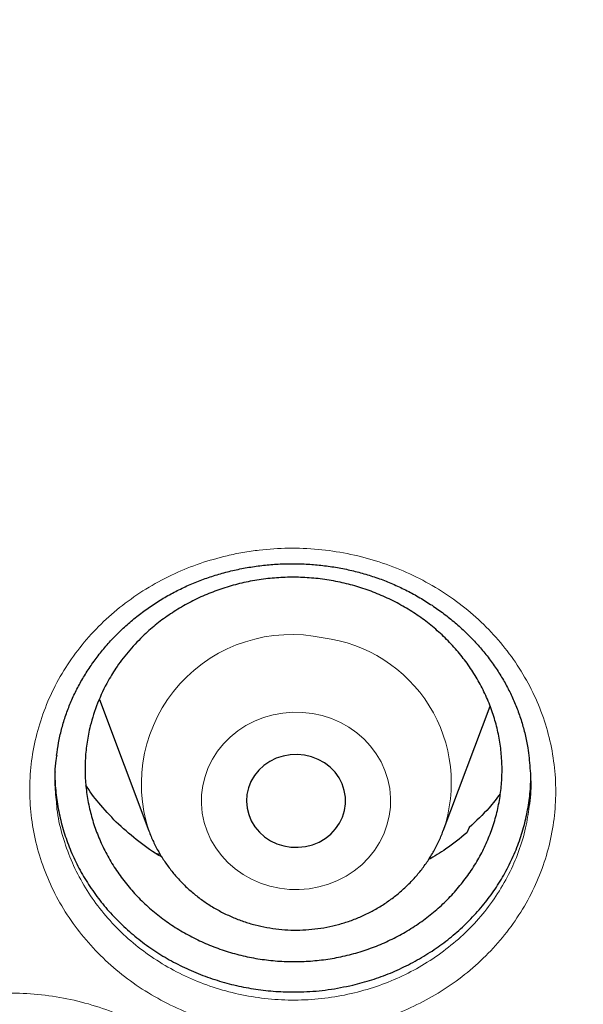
# Model space of a CAD drawing. Header units: millimetres. Extents: x 8 to 791, y 12 to 1717.
# Tile 197 of 256: x 387.36 to 391.9, y 1547.66 to 1555.61. Entities that reach past the tile are written whole.
import ezdxf

# ---------------------------------------------------------------- set-up
doc = ezdxf.new("R2010")
doc.units = ezdxf.units.MM

msp = doc.modelspace()

# ---------------------------------------------------------------- linework, layer by layer
at = {"color": 7, "linetype": 'Continuous', "lineweight": 30}
for p, q in [((387.9992, 1550.1239), (388.3982, 1549.0634)), ((390.7744, 1549.0634), (391.1529, 1550.0696)), ((390.773, 1549.0597), (390.7744, 1549.0634)), ((390.9831, 1549.09), (390.9635, 1549.0465)), ((388.4523, 1548.8832), (388.4884, 1548.8756))]:
    msp.add_line(p, q, dxfattribs=at)
at = {"color": 8, "linetype": 'Continuous', "lineweight": 0, "flags": 128}
msp.add_lwpolyline([(389.7189, 1550.0104), (389.6396, 1550.0196), (389.5596, 1550.0209), (389.48, 1550.0143), (389.4015, 1550), (389.3251, 1549.9781), (389.2515, 1549.9488), (389.1816, 1549.9124), (389.1161, 1549.8694), (389.0558, 1549.8202), (389.0013, 1549.7654), (388.9532, 1549.7055), (388.912, 1549.6412), (388.8782, 1549.5733), (388.8522, 1549.5023), (388.8342, 1549.4293), (388.8245, 1549.3548), (388.8231, 1549.2799), (388.8301, 1549.2052), (388.8453, 1549.1315), (388.8687, 1549.0598), (388.8999, 1548.9908), (388.9387, 1548.9252), (388.9845, 1548.8638), (389.037, 1548.8072), (389.0954, 1548.756), (389.1593, 1548.7109), (389.2278, 1548.6723), (389.3002, 1548.6406), (389.3758, 1548.6162), (389.4537, 1548.5993), (389.533, 1548.5902), (389.6129, 1548.5889), (389.6926, 1548.5954), (389.771, 1548.6097), (389.8475, 1548.6316), (389.921, 1548.6609), (389.991, 1548.6973), (390.0564, 1548.7403), (390.1168, 1548.7895), (390.1713, 1548.8443), (390.2194, 1548.9042), (390.2605, 1548.9685), (390.2943, 1549.0365), (390.3204, 1549.1074), (390.3383, 1549.1805), (390.3481, 1549.2549), (390.3495, 1549.3299), (390.3425, 1549.4046), (390.3273, 1549.4782), (390.3039, 1549.5499), (390.2726, 1549.6189), (390.2339, 1549.6845), (390.188, 1549.746), (390.1356, 1549.8026), (390.0772, 1549.8537), (390.0133, 1549.8988), (389.9448, 1549.9375), (389.8724, 1549.9691), (389.7968, 1549.9936), (389.7189, 1550.0104)], dxfattribs=at)
at = {"color": 7, "linetype": 'Continuous', "lineweight": 30, "flags": 128}
msp.add_lwpolyline([(389.6557, 1549.6744), (389.5977, 1549.68), (389.5393, 1549.6775), (389.482, 1549.6672), (389.4269, 1549.649), (389.3751, 1549.6236), (389.3279, 1549.5914), (389.2862, 1549.553), (389.2509, 1549.5094), (389.2227, 1549.4614), (389.2023, 1549.4101), (389.1901, 1549.3565), (389.1863, 1549.3018), (389.191, 1549.2472), (389.2042, 1549.1938), (389.2255, 1549.1428), (389.2545, 1549.0953), (389.2906, 1549.0522), (389.3329, 1549.0145), (389.3807, 1548.983), (389.4328, 1548.9583), (389.4883, 1548.941), (389.5458, 1548.9315), (389.6041, 1548.93), (389.6621, 1548.9364), (389.7185, 1548.9507), (389.7721, 1548.9725), (389.8217, 1549.0014), (389.8662, 1549.0368), (389.9049, 1549.0779), (389.9367, 1549.1239), (389.961, 1549.1737), (389.9774, 1549.2262), (389.9854, 1549.2805), (389.985, 1549.3353), (389.976, 1549.3894), (389.9587, 1549.4418), (389.9335, 1549.4912), (389.9009, 1549.5366), (389.8616, 1549.5771), (389.8164, 1549.6118), (389.7663, 1549.64), (389.7124, 1549.661), (389.6557, 1549.6744)], dxfattribs=at)
at = {"color": 8, "linetype": 'Continuous', "lineweight": 0}
for centre, radius, start, end in [((389.5479, 1549.4391), 1.2094, 77.72117, 198.17053), ((389.6595, 1549.4499), 1.18, 340.87742, 82.91292)]:
    msp.add_arc(centre, radius, start, end, dxfattribs=at)
for points, knots in [([(391.9045, 1594.1384), (391.4079, 1594.1325), (390.4148, 1594.1207), (388.9279, 1594.0251), (387.4468, 1593.8726), (385.9744, 1593.658), (384.522, 1593.3848), (383.0924, 1593.0544), (381.6879, 1592.6687), (380.3024, 1592.2266), (378.9303, 1591.7256), (377.5746, 1591.1657), (376.2385, 1590.5467), (374.9327, 1589.8732), (373.6598, 1589.1465), (372.4295, 1588.3727), (371.2435, 1587.5542), (370.1031, 1586.6936), (369.0035, 1585.7876), (367.9401, 1584.8322), (366.916, 1583.8281), (365.9341, 1582.7766), (365.0025, 1581.6855), (364.1228, 1580.5571), (363.3018, 1579.4004), (362.54, 1578.2184), (361.8375, 1577.0139), (361.191, 1575.7821), (360.5983, 1574.5176), (360.0617, 1573.2223), (359.5835, 1571.8983), (359.1678, 1570.5558), (358.8154, 1569.1975), (358.5287, 1567.8341), (358.3069, 1566.4685), (358.1492, 1565.1035), (358.0544, 1563.7333), (358.0226, 1562.3523), (358.0552, 1560.9629), (358.1534, 1559.568), (358.317, 1558.1784), (358.5454, 1556.797), (358.8367, 1555.4344), (359.1888, 1554.0932), (359.5999, 1552.7754), (360.0712, 1551.4755), (360.6051, 1550.1882), (361.2019, 1548.9163), (361.8617, 1547.6628), (362.5795, 1546.4377), (363.3541, 1545.2435), (364.179, 1544.0892), (365.0514, 1542.9765), (365.9686, 1541.9066), (366.9343, 1540.8749), (367.9527, 1539.8773), (369.0228, 1538.9165), (370.1437, 1537.9953), (371.3066, 1537.1212), (372.5093, 1536.2959), (373.7422, 1535.5256), (375.0021, 1534.8108), (376.2859, 1534.1517), (377.5989, 1533.5453), (378.9467, 1532.9892), (380.3273, 1532.4858), (381.7385, 1532.0371), (383.1694, 1531.6471), (384.6173, 1531.3164), (386.0705, 1531.0475), (387.526, 1530.8394), (388.981, 1530.6914), (390.4414, 1530.6025), (391.9134, 1530.5727), (393.3942, 1530.6033), (394.8811, 1530.6954), (396.3622, 1530.8488), (397.8346, 1531.0632), (399.2869, 1531.3364), (400.7165, 1531.6668), (402.1211, 1532.0525), (403.5066, 1532.4947), (404.8787, 1532.9956), (406.2344, 1533.5555), (407.5705, 1534.1745), (408.8762, 1534.848), (410.1492, 1535.5747), (411.3795, 1536.3486), (412.5655, 1537.1671), (413.7058, 1538.0276), (414.8055, 1538.9336), (415.8688, 1539.889), (416.8929, 1540.8931), (417.8748, 1541.9446), (418.8065, 1543.0357), (419.6861, 1544.1641), (420.5071, 1545.3208), (421.269, 1546.5028), (421.9715, 1547.7073), (422.6179, 1548.9391), (423.2106, 1550.2036), (423.7472, 1551.4989), (424.2255, 1552.8229), (424.6412, 1554.1654), (424.9936, 1555.5237), (425.2803, 1556.8871), (425.5021, 1558.2527), (425.6598, 1559.6178), (425.7545, 1560.9879), (425.7863, 1562.3689), (425.7538, 1563.7583), (425.6555, 1565.1532), (425.492, 1566.5428), (425.2635, 1567.9243), (424.9723, 1569.2868), (424.6202, 1570.6281), (424.2091, 1571.9458), (423.7378, 1573.2457), (423.2038, 1574.533), (422.6071, 1575.8049), (421.9473, 1577.0584), (421.2294, 1578.2835), (420.4549, 1579.4778), (419.63, 1580.632), (418.7576, 1581.7447), (417.8403, 1582.8146), (416.8747, 1583.8463), (415.8563, 1584.8439), (414.7861, 1585.8047), (413.6653, 1586.726), (412.5024, 1587.6), (411.2997, 1588.4253), (410.0668, 1589.1956), (408.8069, 1589.9104), (407.5231, 1590.5695), (406.2101, 1591.1759), (404.8623, 1591.732), (403.4817, 1592.2354), (402.0705, 1592.6841), (400.6395, 1593.0741), (399.1917, 1593.4048), (397.7385, 1593.6737), (396.283, 1593.882), (394.828, 1594.0291), (393.3676, 1594.1213), (392.3922, 1594.1327), (391.9045, 1594.1384)], [0, 0, 0, 0, 0.007, 0.014, 0.021, 0.028, 0.035, 0.041875, 0.04875, 0.055625, 0.0625, 0.0695, 0.0765, 0.0835, 0.0905, 0.0975, 0.104375, 0.11125, 0.118125, 0.125, 0.132, 0.139, 0.146, 0.153, 0.16, 0.166875, 0.17375, 0.180625, 0.1875, 0.1945, 0.2015, 0.2085, 0.2155, 0.2225, 0.229375, 0.23625, 0.243125, 0.25, 0.257, 0.264, 0.271, 0.278, 0.285, 0.291875, 0.29875, 0.305625, 0.3125, 0.3195, 0.3265, 0.3335, 0.3405, 0.3475, 0.354375, 0.36125, 0.368125, 0.375, 0.382, 0.389, 0.396, 0.403, 0.41, 0.416875, 0.42375, 0.430625, 0.4375, 0.4445, 0.4515, 0.4585, 0.4655, 0.4725, 0.479375, 0.48625, 0.493125, 0.5, 0.507, 0.514, 0.521, 0.528, 0.535, 0.541875, 0.54875, 0.555625, 0.5625, 0.5695, 0.5765, 0.5835, 0.5905, 0.5975, 0.604375, 0.61125, 0.618125, 0.625, 0.632, 0.639, 0.646, 0.653, 0.66, 0.666875, 0.67375, 0.680625, 0.6875, 0.6945, 0.7015, 0.7085, 0.7155, 0.7225, 0.729375, 0.73625, 0.743125, 0.75, 0.757, 0.764, 0.771, 0.778, 0.785, 0.791875, 0.79875, 0.805625, 0.8125, 0.8195, 0.8265, 0.8335, 0.8405, 0.8475, 0.854375, 0.86125, 0.868125, 0.875, 0.882, 0.889, 0.896, 0.903, 0.91, 0.916875, 0.92375, 0.930625, 0.9375, 0.9445, 0.9515, 0.9585, 0.9655, 0.9725, 0.979375, 0.98625, 0.993125, 1, 1, 1, 1]), ([(389.0298, 1551.2848), (389.0725, 1551.294), (389.158, 1551.3126), (389.3232, 1551.3361), (389.5258, 1551.349), (389.7642, 1551.3395), (390.0001, 1551.3057), (390.2304, 1551.247), (390.4523, 1551.1655), (390.6634, 1551.0616), (390.8603, 1550.9359), (391.0411, 1550.7909), (391.2033, 1550.6283), (391.3442, 1550.4497), (391.4628, 1550.258), (391.5576, 1550.0553), (391.6266, 1549.844), (391.6699, 1549.627), (391.6867, 1549.4071), (391.676, 1549.1868), (391.639, 1548.9692), (391.576, 1548.7566), (391.4869, 1548.5521), (391.3735, 1548.3579), (391.2375, 1548.1769), (391.08, 1548.0116), (390.9039, 1547.8634), (390.7142, 1547.7367), (390.5142, 1547.6323), (390.3036, 1547.5476), (390.0797, 1547.4839), (389.8454, 1547.4428), (389.6076, 1547.4259), (389.3691, 1547.4343), (389.1331, 1547.4669), (388.9022, 1547.5235), (388.6798, 1547.6041), (388.4682, 1547.707), (388.2702, 1547.8309), (388.0889, 1547.9749), (387.926, 1548.1364), (387.7833, 1548.3136), (387.6635, 1548.5047), (387.5674, 1548.7069), (387.4962, 1548.9176), (387.4518, 1549.1343), (387.4336, 1549.354), (387.4418, 1549.5745), (387.4775, 1549.7928), (387.5396, 1550.0061), (387.6269, 1550.2117), (387.739, 1550.4065), (387.874, 1550.5883), (388.0299, 1550.755), (388.2055, 1550.9039), (388.3978, 1551.0339), (388.6013, 1551.1412), (388.8123, 1551.227), (388.9573, 1551.2655), (389.0298, 1551.2848)], [0, 0, 0, 0, 0.009879, 0.019759, 0.037602, 0.055501, 0.073343, 0.091191, 0.109094, 0.12694, 0.144835, 0.162787, 0.180682, 0.198558, 0.216491, 0.234366, 0.252248, 0.270186, 0.288068, 0.305947, 0.323884, 0.341763, 0.359668, 0.37763, 0.395535, 0.413394, 0.431308, 0.449164, 0.46608, 0.482995, 0.50084, 0.518742, 0.536587, 0.554426, 0.572321, 0.59016, 0.608021, 0.62594, 0.643802, 0.661663, 0.679582, 0.697443, 0.715329, 0.733272, 0.751158, 0.769026, 0.786951, 0.804819, 0.822753, 0.840745, 0.858681, 0.876576, 0.894528, 0.912424, 0.930278, 0.94819, 0.966045, 0.983023, 1, 1, 1, 1]), ([(387.6541, 1549.2762), (387.6551, 1549.2632), (387.6609, 1549.1841), (387.6949, 1549.0411), (387.7577, 1548.8506), (387.8451, 1548.6679), (387.9534, 1548.4952), (388.0826, 1548.3351), (388.2301, 1548.1891), (388.3942, 1548.059), (388.5734, 1547.947), (388.7648, 1547.854), (388.9662, 1547.781), (389.1751, 1547.7299), (389.3888, 1547.7003), (389.6046, 1547.6927), (389.8199, 1547.7079), (390.0319, 1547.7449), (390.2346, 1547.8025), (390.4253, 1547.8789), (390.6064, 1547.9732), (390.7781, 1548.0877), (390.9374, 1548.2215), (391.08, 1548.3709), (391.203, 1548.5344), (391.3057, 1548.7097), (391.3859, 1548.8945), (391.4423, 1549.0783), (391.4602, 1549.2014), (391.4686, 1549.259)], [0, 0, 0, 0, 0.00761, 0.046098, 0.084613, 0.12325, 0.161765, 0.200232, 0.238821, 0.277288, 0.315751, 0.354337, 0.392799, 0.431213, 0.469748, 0.508161, 0.546584, 0.585129, 0.62355, 0.660002, 0.696454, 0.734906, 0.773483, 0.811941, 0.850493, 0.88917, 0.927723, 0.966229, 1, 1, 1, 1]), ([(385.476, 1546.8158), (385.5208, 1546.8792), (385.6086, 1547.0036), (385.7682, 1547.1698), (385.943, 1547.3177), (386.1353, 1547.4465), (386.3426, 1547.5541), (386.5616, 1547.6401), (386.79, 1547.7032), (387.0252, 1547.7417), (387.2639, 1547.756), (387.5029, 1547.7459), (387.739, 1547.7107), (387.9694, 1547.6518), (388.1915, 1547.5698), (388.4019, 1547.4651), (388.5985, 1547.3397), (388.7789, 1547.1952), (388.94, 1547.0327), (389.0808, 1546.8551), (389.1993, 1546.6643), (389.2933, 1546.4623), (389.3624, 1546.252), (389.4055, 1546.0362), (389.4215, 1545.8176), (389.4113, 1545.5991), (389.3751, 1545.3868), (389.3145, 1545.1837), (389.2312, 1544.9875), (389.1226, 1544.7975), (388.9892, 1544.6166), (388.8346, 1544.4506), (388.6602, 1544.3021), (388.4688, 1544.1723), (388.2627, 1544.0629), (388.044, 1543.9759), (387.816, 1543.9118), (387.5814, 1543.8713), (387.3433, 1543.8558), (387.1046, 1543.8647), (386.8683, 1543.8978), (386.6374, 1543.9555), (386.4148, 1544.0364), (386.2033, 1544.1393), (386.006, 1544.2637), (385.8249, 1544.4072), (385.6618, 1544.5682), (385.5197, 1544.7454), (385.4, 1544.9362), (385.3038, 1545.1377), (385.2334, 1545.3477), (385.189, 1545.5633), (385.1708, 1545.7819), (385.1801, 1546.0006), (385.2156, 1546.2169), (385.2772, 1546.4267), (385.3622, 1546.6284), (385.4381, 1546.7533), (385.476, 1546.8158)], [0, 0, 0, 0, 0.018584, 0.03645, 0.054372, 0.072237, 0.090107, 0.108032, 0.125901, 0.143805, 0.161767, 0.179672, 0.197537, 0.215459, 0.233324, 0.251186, 0.269103, 0.286964, 0.304819, 0.32273, 0.340584, 0.358471, 0.376416, 0.394303, 0.412159, 0.430071, 0.447924, 0.464844, 0.481765, 0.499635, 0.517562, 0.535433, 0.553297, 0.571218, 0.589082, 0.606962, 0.624899, 0.642779, 0.660644, 0.678566, 0.69643, 0.714303, 0.732233, 0.750105, 0.767952, 0.785857, 0.803705, 0.821613, 0.839581, 0.857492, 0.875372, 0.893309, 0.911189, 0.929048, 0.946963, 0.964822, 0.982411, 1, 1, 1, 1])]:
    msp.add_open_spline(points, degree=3, knots=knots, dxfattribs=at)
at = {"color": 7, "linetype": 'Continuous', "lineweight": 30}
for points, knots in [([(357.0532, 1565.0448), (357.0508, 1565.0099), (357.0461, 1564.9393), (357.0399, 1564.8224), (357.0331, 1564.6975), (357.0252, 1564.566), (357.017, 1564.4251), (357.0091, 1564.274), (357.0006, 1564.0953), (356.992, 1563.8866), (356.9839, 1563.6459), (356.9766, 1563.3568), (356.9714, 1563.015), (356.9704, 1562.6164), (356.975, 1562.1887), (356.9867, 1561.7289), (357.0066, 1561.2429), (357.0353, 1560.7411), (357.0725, 1560.2367), (357.1178, 1559.734), (357.1713, 1559.2329), (357.2327, 1558.7336), (357.3199, 1558.1085), (357.4415, 1557.3594), (357.6082, 1556.4891), (357.7605, 1555.8002), (357.8839, 1555.2895), (357.9689, 1554.9541), (358.0562, 1554.6248), (358.1433, 1554.3102), (358.2272, 1554.0185), (358.3061, 1553.7533), (358.3793, 1553.5145), (358.4462, 1553.3019), (358.5064, 1553.1154), (358.5591, 1552.9548), (358.6042, 1552.82), (358.6393, 1552.7162), (358.6666, 1552.6365), (358.6902, 1552.5679), (358.7165, 1552.4923), (358.7477, 1552.403), (358.7845, 1552.2992), (358.8307, 1552.17), (358.8878, 1552.0129), (358.9571, 1551.8258), (359.0362, 1551.6165), (359.1255, 1551.3853), (359.2256, 1551.1325), (359.335, 1550.8633), (359.4508, 1550.586), (359.6126, 1550.2089), (359.8226, 1549.7387), (360.0854, 1549.1801), (360.3848, 1548.5743), (360.7235, 1547.9255), (361.1044, 1547.2377), (361.4961, 1546.5691), (361.9371, 1545.8554), (362.4355, 1545.0952), (362.9974, 1544.2914), (363.5841, 1543.503), (364.1207, 1542.825), (364.6016, 1542.2466), (365.0237, 1541.7582), (365.4687, 1541.2632), (365.9374, 1540.7626), (366.3963, 1540.2924), (366.8416, 1539.8533), (367.27, 1539.4454), (367.7152, 1539.0363), (368.1767, 1538.6274), (368.5913, 1538.2734), (368.9458, 1537.9797), (369.2283, 1537.7509), (369.4925, 1537.5412), (369.738, 1537.3502), (369.9643, 1537.1772), (370.1614, 1537.0289), (370.3309, 1536.9032), (370.4745, 1536.7978), (370.6036, 1536.7041), (370.7099, 1536.6275), (370.7926, 1536.5685), (370.8521, 1536.5261), (370.9062, 1536.4878), (370.9723, 1536.4412), (371.0611, 1536.3789), (371.1716, 1536.302), (371.2957, 1536.2163), (371.4305, 1536.1242), (371.576, 1536.0257), (371.7632, 1535.9005), (371.9973, 1535.7463), (372.2837, 1535.5614), (372.5967, 1535.3637), (372.9369, 1535.1541), (373.302, 1534.9349), (373.6861, 1534.7107), (374.0797, 1534.4876), (374.476, 1534.2696), (374.9737, 1534.004), (375.5734, 1533.6972), (376.2758, 1533.3571), (376.9747, 1533.0372), (377.7049, 1532.7215), (378.4656, 1532.4129), (379.2559, 1532.114), (380.04, 1531.8382), (380.8213, 1531.5831), (381.599, 1531.3484), (382.3747, 1531.1329), (383.1479, 1530.9361), (383.9229, 1530.7565), (384.776, 1530.578), (385.7075, 1530.4068), (386.718, 1530.2497), (387.7304, 1530.1207), (388.7455, 1530.0195), (389.7632, 1529.9462), (390.7827, 1529.901), (391.8033, 1529.884), (392.8239, 1529.8953), (393.8437, 1529.935), (394.8619, 1530.0027), (395.8775, 1530.0984), (396.8898, 1530.2218), (397.8978, 1530.3729), (398.8286, 1530.5385), (399.6827, 1530.7122), (400.4634, 1530.8886), (401.2464, 1531.0833), (402.0351, 1531.2981), (402.8256, 1531.5326), (403.6172, 1531.787), (404.4091, 1532.0618), (405.2052, 1532.3591), (405.9911, 1532.6741), (406.7655, 1533.0061), (407.5216, 1533.3512), (408.2642, 1533.7112), (408.9861, 1534.0818), (409.686, 1534.4613), (410.2891, 1534.8057), (410.8011, 1535.1105), (411.2273, 1535.3725), (411.644, 1535.6368), (411.9824, 1535.8582), (412.2385, 1536.0293), (412.4076, 1536.144), (412.5522, 1536.2431), (412.6725, 1536.3263), (412.7687, 1536.3935), (412.8371, 1536.4415), (412.8836, 1536.4743), (412.9221, 1536.5015), (412.9685, 1536.5344), (413.0278, 1536.5766), (413.0971, 1536.6262), (413.1924, 1536.6947), (413.3176, 1536.7855), (413.4765, 1536.9019), (413.6774, 1537.0511), (413.9174, 1537.2323), (414.1928, 1537.4443), (414.4782, 1537.6689), (414.7929, 1537.9221), (415.1375, 1538.2063), (415.5121, 1538.5243), (415.898, 1538.8617), (416.2945, 1539.2193), (416.7005, 1539.5977), (417.0877, 1539.9709), (417.4545, 1540.3357), (417.7942, 1540.6837), (418.125, 1541.0325), (418.44, 1541.3742), (418.7381, 1541.7066), (419.0356, 1542.0471), (419.3305, 1542.3942), (419.6212, 1542.7461), (419.8914, 1543.0823), (420.1435, 1543.4042), (420.3779, 1543.7109), (420.595, 1544.0018), (420.7938, 1544.2741), (420.9809, 1544.5358), (421.1669, 1544.8013), (421.362, 1545.0858), (421.5697, 1545.3957), (421.789, 1545.7316), (422.019, 1546.0939), (422.2588, 1546.4832), (422.5074, 1546.9001), (422.7438, 1547.3108), (422.967, 1547.7119), (423.1759, 1548.0995), (423.3851, 1548.5009), (423.5884, 1548.9051), (423.7872, 1549.3148), (423.9773, 1549.7213), (424.1582, 1550.1229), (424.3234, 1550.5033), (424.4737, 1550.8621), (424.6101, 1551.1988), (424.7334, 1551.5133), (424.8444, 1551.8051), (424.9275, 1552.0301), (424.986, 1552.1915), (425.022, 1552.2923), (425.0531, 1552.3798), (425.079, 1552.4537), (425.1, 1552.514), (425.1173, 1552.5637), (425.1365, 1552.6193), (425.1618, 1552.6931), (425.1962, 1552.7944), (425.238, 1552.9192), (425.2904, 1553.078), (425.3517, 1553.2674), (425.4199, 1553.4832), (425.49, 1553.7109), (425.5615, 1553.9498), (425.6342, 1554.1999), (425.7209, 1554.5079), (425.8209, 1554.879), (425.9326, 1555.318), (426.0436, 1555.783), (426.1444, 1556.2364), (426.2352, 1556.6749), (426.3163, 1557.095), (426.394, 1557.5297), (426.4818, 1558.0655), (426.572, 1558.6902), (426.6569, 1559.3929), (426.7237, 1560.0732), (426.7738, 1560.7306), (426.8089, 1561.3647), (426.8302, 1561.9754), (426.8378, 1562.4719), (426.8382, 1562.86), (426.8358, 1563.1455), (426.8308, 1563.4241), (426.8237, 1563.6914), (426.815, 1563.9447), (426.8049, 1564.1919), (426.7936, 1564.4303), (426.7812, 1564.6577), (426.769, 1564.8593), (426.76, 1564.986), (426.7558, 1565.0448)], [0, 0, 0, 0, 0.000951, 0.00193, 0.003036, 0.004253, 0.00557, 0.006974, 0.008466, 0.010552, 0.012788, 0.015174, 0.018604, 0.022304, 0.026272, 0.03051, 0.035109, 0.039809, 0.0445, 0.049182, 0.053854, 0.058517, 0.063171, 0.071403, 0.079606, 0.08778, 0.090983, 0.094182, 0.097376, 0.100428, 0.103231, 0.105785, 0.10809, 0.110147, 0.111955, 0.113514, 0.114824, 0.115886, 0.116546, 0.117156, 0.117891, 0.118757, 0.119771, 0.120935, 0.122551, 0.124388, 0.126447, 0.128728, 0.13123, 0.133951, 0.136743, 0.139515, 0.145262, 0.150923, 0.1565, 0.163835, 0.171017, 0.178053, 0.185051, 0.193961, 0.202877, 0.211797, 0.220722, 0.226386, 0.232222, 0.238233, 0.244421, 0.250785, 0.255992, 0.261311, 0.266742, 0.272285, 0.27791, 0.2814, 0.284654, 0.287671, 0.290452, 0.292997, 0.295305, 0.297061, 0.298651, 0.300074, 0.30133, 0.302159, 0.302792, 0.303286, 0.303933, 0.304956, 0.306188, 0.307532, 0.308987, 0.310553, 0.31223, 0.315004, 0.318038, 0.32133, 0.324881, 0.328691, 0.332679, 0.336722, 0.340731, 0.344704, 0.351714, 0.358613, 0.3654, 0.372077, 0.379665, 0.387104, 0.394395, 0.401597, 0.408772, 0.415794, 0.42279, 0.429761, 0.436706, 0.445688, 0.454627, 0.463542, 0.472457, 0.481371, 0.490286, 0.4992, 0.508115, 0.517029, 0.525944, 0.534858, 0.543773, 0.552688, 0.561603, 0.568593, 0.575583, 0.582642, 0.589812, 0.597096, 0.604359, 0.61173, 0.61921, 0.626799, 0.634111, 0.641505, 0.648815, 0.655997, 0.663051, 0.669978, 0.674479, 0.678925, 0.683315, 0.687644, 0.689723, 0.691543, 0.693106, 0.69441, 0.695455, 0.696243, 0.696646, 0.696978, 0.697502, 0.698168, 0.698928, 0.699781, 0.70131, 0.703068, 0.705055, 0.708015, 0.711125, 0.714373, 0.717759, 0.721968, 0.726371, 0.73097, 0.735762, 0.74075, 0.745932, 0.750272, 0.754723, 0.75908, 0.763275, 0.767308, 0.771181, 0.775537, 0.77967, 0.783578, 0.787262, 0.79079, 0.794084, 0.797145, 0.799974, 0.80285, 0.805987, 0.809385, 0.813035, 0.816945, 0.821115, 0.825545, 0.830235, 0.834102, 0.838129, 0.842317, 0.846532, 0.850562, 0.854837, 0.85888, 0.862688, 0.866263, 0.869604, 0.872711, 0.875584, 0.878223, 0.879337, 0.880326, 0.881181, 0.881903, 0.882491, 0.882945, 0.883358, 0.884118, 0.885104, 0.886317, 0.887757, 0.88973, 0.891826, 0.894024, 0.896326, 0.898731, 0.901239, 0.905195, 0.909383, 0.913804, 0.918457, 0.922275, 0.926238, 0.930343, 0.934543, 0.941328, 0.94789, 0.954228, 0.960343, 0.966236, 0.971905, 0.977351, 0.980059, 0.98271, 0.985301, 0.987816, 0.990158, 0.992312, 0.994612, 0.996657, 0.99845, 1, 1, 1, 1]), ([(359.582, 1559.2529), (359.5907, 1559.1731), (359.6162, 1558.9407), (359.6664, 1558.5564), (359.732, 1558.1001), (359.8054, 1557.6448), (359.8859, 1557.1905), (359.9738, 1556.7375), (360.069, 1556.2858), (360.1714, 1555.8354), (360.2811, 1555.3866), (360.3979, 1554.9393), (360.522, 1554.4938), (360.6531, 1554.0501), (360.7914, 1553.6083), (360.9368, 1553.1685), (361.0893, 1552.7308), (361.2488, 1552.2953), (361.4152, 1551.8621), (361.5886, 1551.4313), (361.769, 1551.0031), (361.9561, 1550.5774), (362.1502, 1550.1544), (362.3509, 1549.7343), (362.5585, 1549.317), (362.7727, 1548.9027), (362.9935, 1548.4915), (363.221, 1548.0835), (363.455, 1547.6787), (363.6954, 1547.2773), (363.9423, 1546.8794), (364.1956, 1546.4849), (364.4552, 1546.0942), (364.721, 1545.7071), (364.9931, 1545.3239), (365.2712, 1544.9445), (365.5555, 1544.5692), (365.8457, 1544.1979), (366.1419, 1543.8307), (366.4439, 1543.4678), (366.7518, 1543.1092), (367.0654, 1542.755), (367.3847, 1542.4054), (367.7095, 1542.0602), (368.0399, 1541.7197), (368.3757, 1541.3839), (368.7168, 1541.053), (369.0633, 1540.7269), (369.4149, 1540.4057), (369.7717, 1540.0895), (370.1335, 1539.7785), (370.5003, 1539.4726), (370.872, 1539.1719), (371.2484, 1538.8766), (371.6296, 1538.5866), (372.0154, 1538.302), (372.4057, 1538.023), (372.8005, 1537.7495), (373.1996, 1537.4816), (373.603, 1537.2194), (374.0106, 1536.963), (374.4222, 1536.7123), (374.8378, 1536.4675), (375.2574, 1536.2287), (375.6807, 1535.9958), (376.1077, 1535.7689), (376.5383, 1535.5481), (376.9724, 1535.3335), (377.4099, 1535.125), (377.8507, 1534.9227), (378.2948, 1534.7267), (378.7419, 1534.537), (379.192, 1534.3537), (379.645, 1534.1768), (380.1009, 1534.0063), (380.5594, 1533.8423), (381.0205, 1533.6848), (381.484, 1533.5338), (381.95, 1533.3895), (382.4182, 1533.2517), (382.8886, 1533.1206), (383.3611, 1532.9962), (383.8354, 1532.8785), (384.3117, 1532.7676), (384.7896, 1532.6634), (385.2692, 1532.5659), (385.7503, 1532.4753), (386.2328, 1532.3915), (386.7166, 1532.3146), (387.2016, 1532.2445), (387.6876, 1532.1813), (388.1746, 1532.125), (388.6625, 1532.0756), (389.1511, 1532.0331), (389.6403, 1531.9976), (390.13, 1531.969), (390.6202, 1531.9473), (391.1106, 1531.9326), (391.6012, 1531.9248), (392.0919, 1531.924), (392.5826, 1531.9301), (393.073, 1531.9432), (393.5633, 1531.9632), (394.0531, 1531.9902), (394.5425, 1532.0241), (395.0312, 1532.065), (395.5193, 1532.1127), (396.0065, 1532.1674), (396.4928, 1532.229), (396.978, 1532.2974), (397.4621, 1532.3727), (397.9449, 1532.4549), (398.4264, 1532.5439), (398.9063, 1532.6397), (399.3847, 1532.7424), (399.8613, 1532.8517), (400.3362, 1532.9678), (400.8091, 1533.0907), (401.28, 1533.2202), (401.7487, 1533.3564), (402.2152, 1533.4992), (402.6794, 1533.6486), (403.1411, 1533.8045), (403.6002, 1533.967), (404.0567, 1534.136), (404.5104, 1534.3114), (404.9612, 1534.4932), (405.409, 1534.6814), (405.8538, 1534.8759), (406.2954, 1535.0767), (406.7337, 1535.2837), (407.1687, 1535.497), (407.6001, 1535.7163), (408.028, 1535.9418), (408.4522, 1536.1732), (408.8726, 1536.4107), (409.2892, 1536.6541), (409.7018, 1536.9034), (410.1103, 1537.1585), (410.5147, 1537.4193), (410.9149, 1537.6858), (411.3107, 1537.958), (411.7021, 1538.2358), (412.0889, 1538.5191), (412.4712, 1538.8078), (412.8488, 1539.1019), (413.2216, 1539.4013), (413.5896, 1539.706), (413.9526, 1540.0159), (414.3106, 1540.3308), (414.6634, 1540.6508), (415.0111, 1540.9758), (415.3536, 1541.3056), (415.6906, 1541.6403), (416.0223, 1541.9797), (416.3484, 1542.3238), (416.669, 1542.6724), (416.984, 1543.0256), (417.2932, 1543.3831), (417.5966, 1543.745), (417.8942, 1544.1112), (418.1859, 1544.4815), (418.4715, 1544.856), (418.7511, 1545.2344), (419.0246, 1545.6167), (419.2919, 1546.0029), (419.553, 1546.3929), (419.8078, 1546.7864), (420.0562, 1547.1836), (420.2981, 1547.5842), (420.5337, 1547.9882), (420.7626, 1548.3955), (420.9851, 1548.8059), (421.2008, 1549.2195), (421.41, 1549.6361), (421.6123, 1550.0556), (421.8079, 1550.478), (421.9967, 1550.903), (422.1787, 1551.3307), (422.3537, 1551.7609), (422.5218, 1552.1935), (422.6829, 1552.6285), (422.837, 1553.0657), (422.9841, 1553.505), (423.1241, 1553.9464), (423.2569, 1554.3897), (423.3826, 1554.8348), (423.5012, 1555.2816), (423.6125, 1555.7301), (423.7166, 1556.1801), (423.8135, 1556.6315), (423.9031, 1557.0843), (423.9854, 1557.5383), (424.0604, 1557.9933), (424.1281, 1558.4494), (424.1884, 1558.9064), (424.2413, 1559.3642), (424.2869, 1559.8227), (424.3252, 1560.2818), (424.356, 1560.7414), (424.3794, 1561.2013), (424.3954, 1561.6616), (424.4034, 1562.0707), (424.4042, 1562.3263), (424.4045, 1562.4284)], [0, 0, 0, 0, 0.002595, 0.007564, 0.012533, 0.017502, 0.02247, 0.027439, 0.032408, 0.037377, 0.042346, 0.047315, 0.052284, 0.057254, 0.062223, 0.067192, 0.072161, 0.07713, 0.0821, 0.087069, 0.092038, 0.097008, 0.101977, 0.106946, 0.111916, 0.116885, 0.121855, 0.126825, 0.131794, 0.136764, 0.141734, 0.146704, 0.151673, 0.156643, 0.161613, 0.166583, 0.171553, 0.176523, 0.181493, 0.186464, 0.191434, 0.196404, 0.201374, 0.206345, 0.211315, 0.216286, 0.221256, 0.226227, 0.231197, 0.236168, 0.241138, 0.246109, 0.25108, 0.25605, 0.261021, 0.265992, 0.270963, 0.275934, 0.280905, 0.285876, 0.290847, 0.295818, 0.300789, 0.30576, 0.310731, 0.315702, 0.320674, 0.325645, 0.330616, 0.335587, 0.340559, 0.34553, 0.350501, 0.355473, 0.360444, 0.365416, 0.370387, 0.375358, 0.38033, 0.385301, 0.390273, 0.395244, 0.400216, 0.405188, 0.410159, 0.415131, 0.420102, 0.425074, 0.430046, 0.435017, 0.439989, 0.44496, 0.449932, 0.454904, 0.459875, 0.464847, 0.469819, 0.47479, 0.479762, 0.484734, 0.489705, 0.494677, 0.499649, 0.504621, 0.509592, 0.514564, 0.519536, 0.524507, 0.529479, 0.534451, 0.539422, 0.544394, 0.549366, 0.554337, 0.559309, 0.56428, 0.569252, 0.574224, 0.579195, 0.584167, 0.589138, 0.59411, 0.599081, 0.604053, 0.609024, 0.613996, 0.618967, 0.623939, 0.62891, 0.633881, 0.638853, 0.643824, 0.648795, 0.653767, 0.658738, 0.663709, 0.66868, 0.673651, 0.678623, 0.683594, 0.688565, 0.693536, 0.698507, 0.703478, 0.708449, 0.71342, 0.71839, 0.723361, 0.728332, 0.733303, 0.738274, 0.743244, 0.748215, 0.753185, 0.758156, 0.763126, 0.768097, 0.773067, 0.778038, 0.783008, 0.787978, 0.792949, 0.797919, 0.802889, 0.807859, 0.812829, 0.817799, 0.822769, 0.827739, 0.832709, 0.837679, 0.842648, 0.847618, 0.852588, 0.857557, 0.862527, 0.867497, 0.872466, 0.877436, 0.882405, 0.887374, 0.892344, 0.897313, 0.902282, 0.907251, 0.912221, 0.91719, 0.922159, 0.927128, 0.932097, 0.937066, 0.942035, 0.947004, 0.951973, 0.956942, 0.961911, 0.96688, 0.971849, 0.976818, 0.981787, 0.986756, 0.991724, 0.996693, 1, 1, 1, 1]), ([(388.6926, 1551.0342), (388.7101, 1551.0421), (388.7624, 1551.0656), (388.8521, 1551.1004), (388.9624, 1551.1363), (389.0757, 1551.1661), (389.1915, 1551.1896), (389.3093, 1551.2067), (389.4285, 1551.2172), (389.5483, 1551.2211), (389.6683, 1551.2182), (389.7876, 1551.2086), (389.9055, 1551.1924), (390.0215, 1551.1696), (390.135, 1551.1404), (390.2455, 1551.105), (390.3531, 1551.0632), (390.4581, 1551.0153), (390.5607, 1550.9611), (390.6604, 1550.9007), (390.7566, 1550.8345), (390.8485, 1550.7629), (390.9356, 1550.6862), (391.0173, 1550.6051), (391.0931, 1550.5199), (391.1624, 1550.4313), (391.2249, 1550.3398), (391.2805, 1550.2459), (391.3293, 1550.149), (391.3716, 1550.0492), (391.4075, 1549.9461), (391.4364, 1549.8406), (391.4573, 1549.7418), (391.4653, 1549.678), (391.4687, 1549.6505)], [0, 0, 0, 0, 0.015818, 0.047188, 0.078707, 0.110441, 0.142369, 0.174457, 0.206658, 0.238923, 0.271184, 0.303373, 0.335434, 0.367322, 0.398997, 0.430419, 0.461673, 0.493193, 0.525065, 0.557231, 0.58962, 0.622152, 0.65474, 0.687274, 0.719663, 0.751834, 0.783728, 0.815303, 0.846649, 0.878455, 0.910496, 0.9428, 0.975318, 1, 1, 1, 1]), ([(388.362, 1550.6461), (388.3954, 1550.6761), (388.4624, 1550.7363), (388.5733, 1550.8166), (388.6919, 1550.8894), (388.8166, 1550.9523), (388.9463, 1551.0052), (389.0797, 1551.0477), (389.2179, 1551.0799), (389.3583, 1551.1012), (389.4998, 1551.1114), (389.6409, 1551.1107), (389.7831, 1551.099), (389.9233, 1551.0761), (390.0606, 1551.0426), (390.1937, 1550.9988), (390.3237, 1550.9444), (390.448, 1550.8801), (390.5657, 1550.8066), (390.6757, 1550.7247), (390.779, 1550.6337), (390.8733, 1550.5352), (390.9581, 1550.43), (391.0327, 1550.3192), (391.0976, 1550.2019), (391.1514, 1550.0802), (391.1937, 1549.9551), (391.2245, 1549.828), (391.2437, 1549.6975), (391.2509, 1549.5664), (391.246, 1549.4357), (391.2294, 1549.3064), (391.2007, 1549.1775), (391.1604, 1549.0516), (391.1088, 1548.9298), (391.0467, 1548.813), (390.9734, 1548.7003), (390.8901, 1548.594), (390.7976, 1548.4949), (390.6971, 1548.4038), (390.5873, 1548.3199), (390.4704, 1548.2451), (390.3474, 1548.1799), (390.2197, 1548.1248), (390.086, 1548.0792), (389.9488, 1548.0445), (389.8093, 1548.0206), (389.6688, 1548.0076), (389.5262, 1548.0055), (389.3842, 1548.0146), (389.2438, 1548.0347), (389.1065, 1548.0653), (388.9711, 1548.1069), (388.8402, 1548.1588), (388.7148, 1548.2206), (388.5961, 1548.2914), (388.4831, 1548.3719), (388.3781, 1548.4607), (388.2818, 1548.5572), (388.195, 1548.6601), (388.1171, 1548.7705), (388.0498, 1548.8864), (387.9935, 1549.0067), (387.9484, 1549.1302), (387.9145, 1549.2581), (387.8924, 1549.3879), (387.8824, 1549.5185), (387.8842, 1549.6487), (387.8979, 1549.7797), (387.9279, 1549.9298), (387.9817, 1550.0974), (388.0578, 1550.2575), (388.1464, 1550.3997), (388.2418, 1550.5257), (388.3217, 1550.6058), (388.362, 1550.6461)], [0, 0, 0, 0, 0.013249, 0.026591, 0.040028, 0.053693, 0.066942, 0.080284, 0.093721, 0.107387, 0.120633, 0.133972, 0.147405, 0.161067, 0.174311, 0.187647, 0.201079, 0.214738, 0.227982, 0.241319, 0.25475, 0.26841, 0.281656, 0.294996, 0.30843, 0.322093, 0.335342, 0.348685, 0.362125, 0.375792, 0.38903, 0.402361, 0.415835, 0.429506, 0.442746, 0.456078, 0.469554, 0.483226, 0.496465, 0.509796, 0.523271, 0.536942, 0.550192, 0.563535, 0.576976, 0.590644, 0.603891, 0.617231, 0.630665, 0.644329, 0.657573, 0.67091, 0.684341, 0.698002, 0.711245, 0.724581, 0.738012, 0.751672, 0.764917, 0.778256, 0.791689, 0.80535, 0.818599, 0.831942, 0.845379, 0.859044, 0.872296, 0.885642, 0.899085, 0.912754, 0.932612, 0.952787, 0.966459, 0.983136, 1, 1, 1, 1]), ([(387.6545, 1549.6703), (387.6592, 1549.7049), (387.6689, 1549.7755), (387.6926, 1549.8803), (387.7231, 1549.9841), (387.7608, 1550.0852), (387.8053, 1550.184), (387.8568, 1550.2807), (387.9152, 1550.3751), (387.9802, 1550.4666), (388.0515, 1550.5547), (388.1289, 1550.6389), (388.2118, 1550.7185), (388.2998, 1550.7933), (388.3924, 1550.8628), (388.4892, 1550.9264), (388.589, 1550.9842), (388.6583, 1551.0176), (388.6926, 1551.0342)], [0, 0, 0, 0, 0.06071, 0.123659, 0.185955, 0.247653, 0.309229, 0.371519, 0.434224, 0.497266, 0.560549, 0.623967, 0.687394, 0.750694, 0.813766, 0.876523, 0.938903, 1, 1, 1, 1]), ([(387.6549, 1549.6734), (387.6527, 1549.6603), (387.6392, 1549.5818), (387.6368, 1549.4482), (387.6488, 1549.3293), (387.6541, 1549.2762)], [0, 0, 0, 0, 0.1002209, 0.5985924, 1, 1, 1, 1]), ([(391.4686, 1549.259), (391.4701, 1549.2672), (391.483, 1549.3408), (391.4863, 1549.4735), (391.4746, 1549.5966), (391.4692, 1549.6537)], [0, 0, 0, 0, 0.063316, 0.565165, 1, 1, 1, 1]), ([(387.6413, 1549.5402), (387.641, 1549.5331), (387.6389, 1549.4766), (387.6478, 1549.3701), (387.6689, 1549.2212), (387.705, 1549.0748), (387.7541, 1548.9321), (387.8156, 1548.7941), (387.8903, 1548.6599), (387.977, 1548.5324), (388.0746, 1548.4126), (388.1821, 1548.3013), (388.3004, 1548.1977), (388.4276, 1548.1039), (388.5626, 1548.0206), (388.7037, 1547.9483), (388.8525, 1547.8865), (389.006, 1547.8368), (389.163, 1547.7993), (389.3219, 1547.7742), (389.4841, 1547.7612), (389.6597, 1547.7613), (389.848, 1547.7767), (389.9784, 1547.8036), (390.0439, 1547.8172)], [0, 0, 0, 0, 0.0065961, 0.0525369, 0.098798, 0.1458418, 0.1915125, 0.2375014, 0.2839868, 0.3311545, 0.3767822, 0.4227299, 0.4690021, 0.5160621, 0.5616869, 0.6076314, 0.653902, 0.7009623, 0.7465388, 0.7924345, 0.8386551, 0.8856629, 0.9425209, 1, 1, 1, 1]), ([(390.0439, 1547.8172), (390.0954, 1547.8306), (390.1988, 1547.8576), (390.349, 1547.9133), (390.4954, 1547.9803), (390.6345, 1548.0584), (390.7654, 1548.1468), (390.8869, 1548.2446), (391.0003, 1548.3526), (391.1031, 1548.4688), (391.1946, 1548.592), (391.2739, 1548.7213), (391.3419, 1548.8576), (391.3969, 1548.9984), (391.4388, 1549.1426), (391.4667, 1549.2886), (391.4814, 1549.4179), (391.4809, 1549.4981), (391.4808, 1549.5286)], [0, 0, 0, 0, 0.0634894, 0.1274321, 0.191827, 0.2573193, 0.3205581, 0.3842514, 0.4486321, 0.5139477, 0.5771572, 0.640817, 0.7049458, 0.7701544, 0.8332576, 0.8968032, 0.9608, 1, 1, 1, 1]), ([(388.5031, 1548.8514), (388.5012, 1548.8524), (388.435, 1548.8875), (388.3167, 1548.975), (388.1516, 1549.1125), (388.0146, 1549.2618), (387.9285, 1549.3693), (387.8943, 1549.4261), (387.891, 1549.4317)], [0, 0, 0, 0, 0.007323, 0.258022, 0.509521, 0.760219, 0.976659, 1, 1, 1, 1]), ([(391.2347, 1549.3631), (391.2053, 1549.3243), (391.131, 1549.2261), (391.0388, 1549.1412), (390.9831, 1549.09)], [0, 0, 0, 0, 0.3956216, 1, 1, 1, 1]), ([(388.3996, 1549.0622), (388.405, 1549.0475), (388.421, 1549.0036), (388.4552, 1548.9332), (388.5014, 1548.8515), (388.5543, 1548.7736), (388.6132, 1548.6998), (388.6778, 1548.6305), (388.7478, 1548.5661), (388.8227, 1548.507), (388.9021, 1548.4536), (388.9857, 1548.4062), (389.0728, 1548.365), (389.163, 1548.3304), (389.2558, 1548.3025), (389.3505, 1548.2816), (389.4468, 1548.2677), (389.5439, 1548.2609), (389.6414, 1548.2614), (389.7386, 1548.2691), (389.8349, 1548.284), (389.9298, 1548.306), (390.0227, 1548.3349), (390.113, 1548.3707), (390.2001, 1548.4131), (390.2837, 1548.4619), (390.363, 1548.5167), (390.4377, 1548.5772), (390.5073, 1548.6431), (390.5715, 1548.7139), (390.6296, 1548.7893), (390.6817, 1548.8686), (390.7267, 1548.9518), (390.7569, 1549.0157), (390.7698, 1549.0526), (390.7723, 1549.0598)], [0, 0, 0, 0, 0.015578, 0.046648, 0.077752, 0.108898, 0.140091, 0.171337, 0.202636, 0.233992, 0.265404, 0.29687, 0.328388, 0.359954, 0.391565, 0.423215, 0.454899, 0.486612, 0.518347, 0.550098, 0.581857, 0.613616, 0.64537, 0.67711, 0.70883, 0.740522, 0.772179, 0.803794, 0.835362, 0.866877, 0.898335, 0.929734, 0.961072, 0.992352, 1, 1, 1, 1]), ([(390.9635, 1549.0465), (390.9089, 1549.0015), (390.8124, 1548.9219), (390.7027, 1548.8581), (390.6551, 1548.8305)], [0, 0, 0, 0, 0.566548, 1, 1, 1, 1])]:
    msp.add_open_spline(points, degree=3, knots=knots, dxfattribs=at)

doc.saveas('drawing.dxf')
